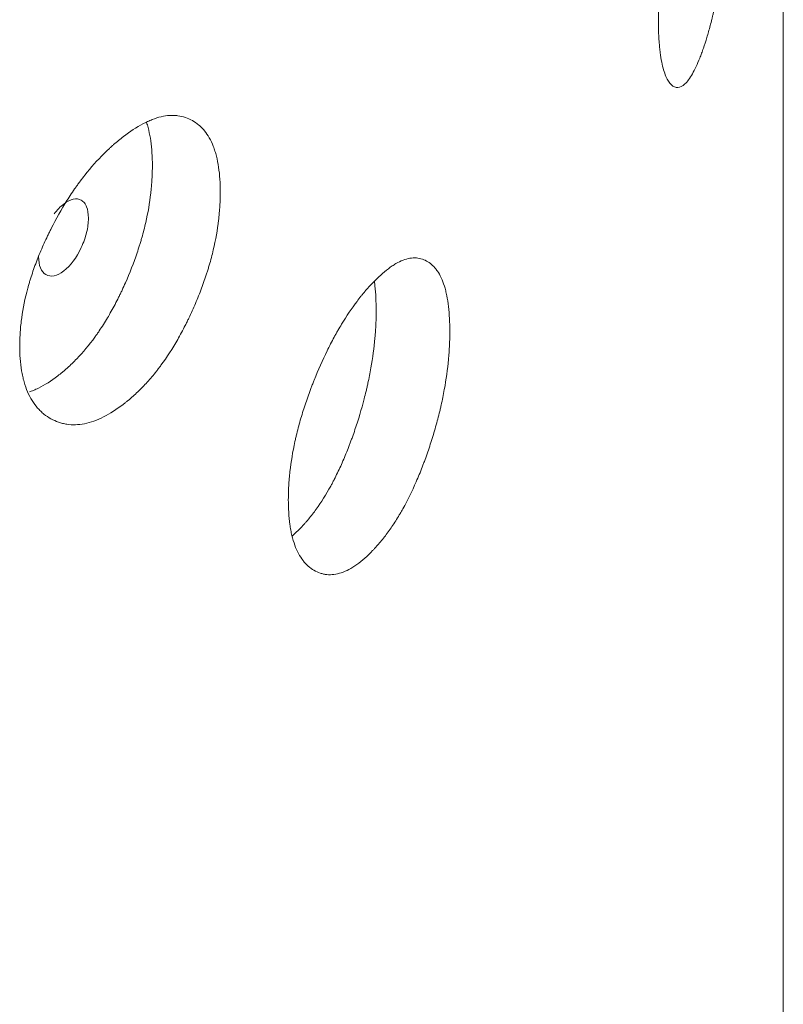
# Model space of a CAD drawing. Header units: millimetres. Extents: x 4 to 1188, y 1 to 840.
# Tile 187 of 210: x 1126.7 to 1129.36, y 287.06 to 290.49. Entities that reach past the tile are written whole.
import ezdxf

# ---------------------------------------------------------------- set-up
doc = ezdxf.new("R2010")
doc.units = ezdxf.units.MM
doc.layers.add('1', color=7, linetype='Continuous')

msp = doc.modelspace()

# ---------------------------------------------------------------- linework, layer by layer
at = {"layer": '1', "color": 154, "linetype": 'Continuous', "lineweight": 13}
msp.add_line((1129.3596, 202.1402), (1129.3596, 316.5663), dxfattribs=at)
for points, knots in [([(1129.1846, 291.1542), (1129.1846, 291.1522), (1129.1846, 291.1503), (1129.1846, 291.1464), (1129.1845, 291.1404), (1129.1844, 291.1265), (1129.1842, 291.1062), (1129.1838, 291.0895), (1129.1834, 291.0768), (1129.1833, 291.0726), (1129.183, 291.064), (1129.1829, 291.0597), (1129.1815, 291.021), (1129.1796, 290.9855), (1129.1756, 290.9306), (1129.1741, 290.912), (1129.172, 290.8884), (1129.1716, 290.8837), (1129.1707, 290.8742), (1129.1694, 290.8601), (1129.1679, 290.8459), (1129.1649, 290.8177), (1129.1628, 290.799), (1129.1594, 290.7711), (1129.1582, 290.7618), (1129.1558, 290.7432), (1129.1545, 290.7339), (1129.1519, 290.7154), (1129.1506, 290.7062), (1129.1486, 290.6924), (1129.1479, 290.6878), (1129.1465, 290.6787), (1129.1458, 290.6741), (1129.1423, 290.6515), (1129.1393, 290.6338), (1129.1301, 290.5817), (1129.1234, 290.5484), (1129.1152, 290.5129), (1129.1143, 290.5089), (1129.1125, 290.5012), (1129.1097, 290.4897), (1129.1069, 290.4786), (1129.1012, 290.4569), (1129.0973, 290.4432), (1129.0893, 290.4169), (1129.0853, 290.4043), (1129.0791, 290.3865), (1129.077, 290.3806), (1129.0739, 290.3721), (1129.0728, 290.3693), (1129.0707, 290.3638), (1129.0696, 290.3611), (1129.06, 290.3371), (1129.0514, 290.3186), (1129.0384, 290.2956), (1129.034, 290.2888), (1129.0253, 290.2769), (1129.021, 290.272), (1129.0083, 290.2601), (1128.998, 290.255), (1128.9883, 290.2557), (1128.9844, 290.2564), (1128.9825, 290.257), (1128.9769, 290.2595), (1128.9732, 290.2619), (1128.9662, 290.2684), (1128.9629, 290.2724), (1128.958, 290.2797), (1128.9557, 290.2837), (1128.9534, 290.2882), (1128.9519, 290.2913), (1128.9511, 290.2929), (1128.9446, 290.3078), (1128.9397, 290.3245), (1128.9338, 290.3546), (1128.9316, 290.3682), (1128.9298, 290.3832), (1128.9292, 290.3893), (1128.9288, 290.3924), (1128.9279, 290.4019), (1128.9274, 290.4083), (1128.925, 290.4414), (1128.9239, 290.4776), (1128.9242, 290.5169), (1128.9245, 290.5329), (1128.9246, 290.5411), (1128.9254, 290.5657), (1128.9261, 290.5824), (1128.929, 290.6336), (1128.932, 290.6691), (1128.9365, 290.7106), (1128.937, 290.7153), (1128.9381, 290.7246), (1128.9398, 290.7385), (1128.9415, 290.7524), (1128.9452, 290.7802), (1128.9479, 290.7987), (1128.9536, 290.8358), (1128.9567, 290.8544), (1128.9615, 290.8822), (1128.9632, 290.8915), (1128.9657, 290.9054), (1128.9666, 290.91), (1128.9683, 290.9193), (1128.9692, 290.9239), (1128.9771, 290.9653), (1128.9846, 291.0011), (1128.9964, 291.053), (1129.0005, 291.07), (1129.0057, 291.0909), (1129.0067, 291.095), (1129.0088, 291.1032), (1129.0099, 291.1073), (1129.013, 291.1194), (1129.0151, 291.1273), (1129.0257, 291.166), (1129.0343, 291.1945), (1129.0452, 291.2274), (1129.0484, 291.2371), (1129.0517, 291.2464), (1129.0539, 291.2525), (1129.055, 291.2556), (1129.0604, 291.2706), (1129.0647, 291.2818), (1129.0773, 291.3137), (1129.0856, 291.3323), (1129.0946, 291.3498), (1129.0956, 291.3517), (1129.0976, 291.3553), (1129.1006, 291.3607), (1129.1073, 291.3718), (1129.1165, 291.3843), (1129.1251, 291.3922), (1129.1309, 291.3952), (1129.1333, 291.3959), (1129.1349, 291.3963), (1129.1357, 291.3965), (1129.1427, 291.3972), (1129.1482, 291.3941), (1129.1559, 291.3848), (1129.1584, 291.3809), (1129.1612, 291.3749), (1129.1618, 291.3737), (1129.1629, 291.3711), (1129.1645, 291.3671), (1129.1661, 291.3625), (1129.171, 291.3464), (1129.1743, 291.3301), (1129.1776, 291.305), (1129.1782, 291.2998), (1129.1794, 291.2888), (1129.1799, 291.2831), (1129.1814, 291.2656), (1129.1821, 291.2532), (1129.184, 291.214), (1129.1846, 291.1853), (1129.1846, 291.1542)], [0, 0, 0, 0, 0.001953, 0.001953, 0.003906, 0.007812, 0.015625, 0.023437, 0.023437, 0.027344, 0.027344, 0.03125, 0.03125, 0.0625, 0.0625, 0.078125, 0.078125, 0.082031, 0.082031, 0.085938, 0.09375, 0.09375, 0.109375, 0.109375, 0.117188, 0.117188, 0.125, 0.125, 0.132812, 0.132812, 0.136719, 0.136719, 0.140625, 0.140625, 0.15625, 0.15625, 0.1875, 0.1875, 0.191406, 0.191406, 0.195313, 0.203125, 0.203125, 0.21875, 0.21875, 0.234375, 0.234375, 0.242188, 0.242188, 0.246094, 0.246094, 0.25, 0.25, 0.28125, 0.28125, 0.296875, 0.296875, 0.3125, 0.3125, 0.34375, 0.351562, 0.351562, 0.359375, 0.359375, 0.375, 0.375, 0.390625, 0.390625, 0.398438, 0.402344, 0.402344, 0.40625, 0.40625, 0.4375, 0.4375, 0.453125, 0.457031, 0.457031, 0.460938, 0.460938, 0.46875, 0.46875, 0.5, 0.507813, 0.507813, 0.515625, 0.515625, 0.53125, 0.53125, 0.5625, 0.5625, 0.566406, 0.566406, 0.570313, 0.578125, 0.578125, 0.59375, 0.59375, 0.609375, 0.609375, 0.617188, 0.617188, 0.621094, 0.621094, 0.625, 0.625, 0.65625, 0.65625, 0.671875, 0.671875, 0.675781, 0.675781, 0.679688, 0.679688, 0.6875, 0.6875, 0.71875, 0.71875, 0.726563, 0.730469, 0.730469, 0.734375, 0.734375, 0.75, 0.75, 0.78125, 0.78125, 0.785156, 0.785156, 0.789063, 0.796875, 0.8125, 0.828125, 0.835938, 0.839844, 0.839844, 0.84375, 0.84375, 0.875, 0.875, 0.890625, 0.890625, 0.894531, 0.894531, 0.898438, 0.90625, 0.90625, 0.9375, 0.9375, 0.945313, 0.945313, 0.953125, 0.953125, 0.96875, 0.96875, 1, 1, 1, 1]), ([(1127.3974, 289.8908), (1127.3974, 289.8889), (1127.3973, 289.8869), (1127.3973, 289.883), (1127.3973, 289.8771), (1127.397, 289.8632), (1127.3961, 289.8431), (1127.3948, 289.8266), (1127.3937, 289.814), (1127.3933, 289.8099), (1127.3924, 289.8014), (1127.392, 289.7972), (1127.3874, 289.7592), (1127.3813, 289.7247), (1127.3688, 289.6718), (1127.3642, 289.654), (1127.3576, 289.6315), (1127.3562, 289.627), (1127.3535, 289.618), (1127.3492, 289.6045), (1127.3448, 289.5911), (1127.3355, 289.5644), (1127.3289, 289.5467), (1127.3184, 289.5205), (1127.3148, 289.5118), (1127.3074, 289.4944), (1127.3036, 289.4858), (1127.2958, 289.4686), (1127.2918, 289.46), (1127.2857, 289.4472), (1127.2836, 289.4429), (1127.2795, 289.4345), (1127.2774, 289.4303), (1127.2668, 289.4094), (1127.258, 289.3931), (1127.2309, 289.3455), (1127.2115, 289.3154), (1127.1881, 289.2837), (1127.1855, 289.2802), (1127.1803, 289.2734), (1127.1724, 289.2632), (1127.1645, 289.2534), (1127.1484, 289.2344), (1127.1376, 289.2224), (1127.1156, 289.1998), (1127.1045, 289.1892), (1127.0876, 289.1741), (1127.082, 289.1692), (1127.0734, 289.1622), (1127.0706, 289.1599), (1127.0649, 289.1553), (1127.062, 289.1531), (1127.0363, 289.1334), (1127.0135, 289.1187), (1126.9796, 289.1016), (1126.9683, 289.0967), (1126.9458, 289.0886), (1126.9348, 289.0856), (1126.9025, 289.0792), (1126.8769, 289.0785), (1126.8527, 289.0834), (1126.8432, 289.0858), (1126.8385, 289.0872), (1126.8247, 289.092), (1126.8158, 289.096), (1126.7988, 289.1054), (1126.7906, 289.1109), (1126.7789, 289.1202), (1126.7732, 289.1252), (1126.7678, 289.1306), (1126.7642, 289.1343), (1126.7624, 289.1362), (1126.7468, 289.1539), (1126.7351, 289.1726), (1126.7211, 289.2051), (1126.716, 289.2196), (1126.7118, 289.2353), (1126.7102, 289.2417), (1126.7095, 289.245), (1126.7073, 289.2548), (1126.706, 289.2615), (1126.7004, 289.2956), (1126.6979, 289.3322), (1126.6986, 289.3714), (1126.6992, 289.3873), (1126.6996, 289.3954), (1126.7013, 289.4197), (1126.703, 289.4362), (1126.7099, 289.4861), (1126.7168, 289.5204), (1126.7276, 289.5601), (1126.7288, 289.5645), (1126.7314, 289.5733), (1126.7353, 289.5865), (1126.7395, 289.5997), (1126.7483, 289.626), (1126.7547, 289.6434), (1126.7684, 289.6781), (1126.7757, 289.6954), (1126.7874, 289.7212), (1126.7914, 289.7298), (1126.7976, 289.7426), (1126.7997, 289.7469), (1126.8039, 289.7554), (1126.806, 289.7597), (1126.8253, 289.7977), (1126.8435, 289.8303), (1126.8729, 289.8772), (1126.883, 289.8925), (1126.8961, 289.9111), (1126.8988, 289.9148), (1126.904, 289.9221), (1126.9067, 289.9257), (1126.9146, 289.9364), (1126.92, 289.9434), (1126.9469, 289.9775), (1126.969, 290.0023), (1126.9972, 290.0303), (1127.0058, 290.0385), (1127.0143, 290.0464), (1127.0201, 290.0516), (1127.0229, 290.0542), (1127.0373, 290.0667), (1127.0487, 290.076), (1127.0828, 290.1021), (1127.1052, 290.117), (1127.1303, 290.1303), (1127.133, 290.1317), (1127.1386, 290.1344), (1127.1468, 290.1384), (1127.1656, 290.1464), (1127.1917, 290.1546), (1127.2165, 290.1583), (1127.2332, 290.1586), (1127.2403, 290.1582), (1127.2449, 290.1578), (1127.2473, 290.1576), (1127.2679, 290.1549), (1127.2846, 290.149), (1127.3078, 290.1359), (1127.3152, 290.1308), (1127.3241, 290.1234), (1127.3258, 290.1219), (1127.3292, 290.1188), (1127.3343, 290.1139), (1127.3391, 290.1086), (1127.3544, 290.09), (1127.3648, 290.072), (1127.3752, 290.0452), (1127.3771, 290.0397), (1127.3808, 290.0281), (1127.3825, 290.0222), (1127.3871, 290.0039), (1127.3896, 289.9911), (1127.3955, 289.9509), (1127.3973, 289.9219), (1127.3974, 289.8908)], [0, 0, 0, 0, 0.001953, 0.001953, 0.003906, 0.007813, 0.015625, 0.023438, 0.023438, 0.027344, 0.027344, 0.03125, 0.03125, 0.0625, 0.0625, 0.078125, 0.078125, 0.082031, 0.082031, 0.085938, 0.09375, 0.09375, 0.109375, 0.109375, 0.117188, 0.117188, 0.125, 0.125, 0.132813, 0.132813, 0.136719, 0.136719, 0.140625, 0.140625, 0.15625, 0.15625, 0.1875, 0.1875, 0.191406, 0.191406, 0.195313, 0.203125, 0.203125, 0.21875, 0.21875, 0.234375, 0.234375, 0.242188, 0.242188, 0.246094, 0.246094, 0.25, 0.25, 0.28125, 0.28125, 0.296875, 0.296875, 0.3125, 0.3125, 0.34375, 0.351563, 0.351563, 0.359375, 0.359375, 0.375, 0.375, 0.390625, 0.390625, 0.398438, 0.402344, 0.402344, 0.40625, 0.40625, 0.4375, 0.4375, 0.453125, 0.457031, 0.457031, 0.460938, 0.460938, 0.46875, 0.46875, 0.5, 0.507813, 0.507813, 0.515625, 0.515625, 0.53125, 0.53125, 0.5625, 0.5625, 0.566406, 0.566406, 0.570313, 0.578125, 0.578125, 0.59375, 0.59375, 0.609375, 0.609375, 0.617188, 0.617188, 0.621094, 0.621094, 0.625, 0.625, 0.65625, 0.65625, 0.671875, 0.671875, 0.675781, 0.675781, 0.679688, 0.679688, 0.6875, 0.6875, 0.71875, 0.71875, 0.726563, 0.730469, 0.730469, 0.734375, 0.734375, 0.75, 0.75, 0.78125, 0.78125, 0.785156, 0.785156, 0.789063, 0.796875, 0.8125, 0.828125, 0.835938, 0.839844, 0.839844, 0.84375, 0.84375, 0.875, 0.875, 0.890625, 0.890625, 0.894531, 0.894531, 0.898438, 0.90625, 0.90625, 0.9375, 0.9375, 0.945313, 0.945313, 0.953125, 0.953125, 0.96875, 0.96875, 1, 1, 1, 1]), ([(1127.1406, 290.1334), (1127.1415, 290.1307), (1127.1424, 290.128), (1127.145, 290.1194), (1127.1466, 290.1135), (1127.1509, 290.0952), (1127.1533, 290.0825), (1127.1589, 290.0426), (1127.1607, 290.0139), (1127.1607, 289.9832)], [0, 0, 0, 0, 0.064671, 0.064671, 0.19829, 0.19829, 0.465526, 0.465526, 1, 1, 1, 1]), ([(1127.1607, 289.9832), (1127.1607, 289.9813), (1127.1607, 289.9794), (1127.1607, 289.9755), (1127.1606, 289.9697), (1127.1603, 289.956), (1127.1595, 289.9361), (1127.1583, 289.9199), (1127.1572, 289.9076), (1127.1569, 289.9034), (1127.156, 289.8951), (1127.1556, 289.891), (1127.1513, 289.8535), (1127.1454, 289.8195), (1127.1335, 289.7674), (1127.129, 289.7498), (1127.1227, 289.7276), (1127.1215, 289.7232), (1127.1188, 289.7143), (1127.1147, 289.7009), (1127.1104, 289.6877), (1127.0955, 289.6437), (1127.0819, 289.609), (1127.0631, 289.5663), (1127.0592, 289.5578), (1127.0533, 289.545), (1127.0513, 289.5408), (1127.0472, 289.5324), (1127.0452, 289.5282), (1127.0349, 289.5075), (1127.0179, 289.475), (1126.9949, 289.4365), (1126.978, 289.4106), (1126.9705, 289.3998), (1126.9655, 289.3926), (1126.963, 289.3891), (1126.9401, 289.3575), (1126.919, 289.3323), (1126.8866, 289.2985), (1126.8728, 289.2853), (1126.8589, 289.273), (1126.8533, 289.2682), (1126.8505, 289.2658), (1126.842, 289.2588), (1126.8364, 289.2543), (1126.8082, 289.2328), (1126.7858, 289.2184), (1126.7578, 289.2046), (1126.7522, 289.202), (1126.7438, 289.1985), (1126.741, 289.1974), (1126.7365, 289.1957), (1126.7347, 289.195), (1126.733, 289.1944)], [0, 0, 0, 0, 0.006611, 0.006611, 0.013222, 0.026444, 0.052888, 0.079331, 0.079331, 0.092553, 0.092553, 0.105775, 0.105775, 0.211551, 0.211551, 0.264438, 0.264438, 0.27766, 0.27766, 0.290882, 0.317326, 0.317326, 0.423101, 0.423101, 0.449545, 0.449545, 0.462767, 0.462767, 0.475989, 0.475989, 0.528877, 0.581764, 0.608208, 0.62143, 0.62143, 0.634652, 0.634652, 0.740427, 0.740427, 0.793315, 0.806537, 0.806537, 0.819759, 0.819759, 0.846203, 0.846203, 0.951978, 0.951978, 0.978422, 0.978422, 0.991644, 0.991644, 1, 1, 1, 1]), ([(1126.7644, 289.6662), (1126.7643, 289.6502), (1126.7664, 289.6369), (1126.775, 289.6159), (1126.7813, 289.6083), (1126.7986, 289.5984), (1126.8081, 289.597), (1126.8287, 289.6013), (1126.8397, 289.6068), (1126.8758, 289.6347), (1126.896, 289.6618), (1126.9212, 289.7159), (1126.9274, 289.7334), (1126.9337, 289.7589), (1126.9352, 289.7673), (1126.9373, 289.7838), (1126.9378, 289.7918), (1126.9378, 289.8161), (1126.9357, 289.8294), (1126.9295, 289.8451), (1126.9269, 289.8496), (1126.9207, 289.8571), (1126.9171, 289.8602), (1126.9044, 289.8674), (1126.8951, 289.8687), (1126.8748, 289.8643), (1126.8639, 289.8587), (1126.8398, 289.8401), (1126.8286, 289.8286), (1126.8183, 289.815)], [0, 0, 0, 0, 0.076932, 0.076932, 0.153864, 0.153864, 0.230796, 0.230796, 0.307728, 0.307728, 0.461592, 0.461592, 0.538524, 0.538524, 0.57699, 0.57699, 0.615456, 0.615456, 0.692388, 0.692388, 0.730854, 0.730854, 0.76932, 0.76932, 0.846251, 0.846251, 0.923183, 0.923183, 1, 1, 1, 1]), ([(1128.1974, 289.4055), (1128.1974, 289.4036), (1128.1974, 289.4016), (1128.1974, 289.3977), (1128.1973, 289.3918), (1128.1971, 289.3779), (1128.1964, 289.3577), (1128.1954, 289.3411), (1128.1945, 289.3285), (1128.1942, 289.3243), (1128.1935, 289.3158), (1128.1932, 289.3116), (1128.1896, 289.2732), (1128.1848, 289.2382), (1128.175, 289.1845), (1128.1713, 289.1663), (1128.1661, 289.1433), (1128.1651, 289.1387), (1128.1629, 289.1295), (1128.1596, 289.1157), (1128.156, 289.102), (1128.1487, 289.0746), (1128.1435, 289.0565), (1128.1352, 289.0295), (1128.1324, 289.0205), (1128.1265, 289.0026), (1128.1235, 288.9937), (1128.1174, 288.9759), (1128.1142, 288.9671), (1128.1094, 288.9538), (1128.1078, 288.9494), (1128.1045, 288.9407), (1128.1028, 288.9363), (1128.0944, 288.9147), (1128.0875, 288.8977), (1128.0659, 288.8481), (1128.0505, 288.8167), (1128.0319, 288.7833), (1128.0298, 288.7796), (1128.0256, 288.7724), (1128.0193, 288.7616), (1128.013, 288.7513), (1128.0001, 288.7311), (1127.9915, 288.7183), (1127.9739, 288.6941), (1127.9649, 288.6826), (1127.9514, 288.6664), (1127.9468, 288.6611), (1127.94, 288.6534), (1127.9377, 288.6509), (1127.9331, 288.6459), (1127.9308, 288.6435), (1127.9101, 288.6219), (1127.8917, 288.6056), (1127.8642, 288.5859), (1127.8551, 288.5802), (1127.8368, 288.5705), (1127.8279, 288.5667), (1127.8017, 288.5579), (1127.7808, 288.5554), (1127.7611, 288.5584), (1127.7533, 288.5601), (1127.7495, 288.5612), (1127.7382, 288.565), (1127.7309, 288.5684), (1127.717, 288.5765), (1127.7103, 288.5814), (1127.7007, 288.5898), (1127.6961, 288.5944), (1127.6916, 288.5994), (1127.6886, 288.6029), (1127.6872, 288.6046), (1127.6744, 288.6212), (1127.6648, 288.639), (1127.6533, 288.6705), (1127.6491, 288.6846), (1127.6456, 288.7), (1127.6443, 288.7063), (1127.6437, 288.7095), (1127.6419, 288.7192), (1127.6408, 288.7258), (1127.6362, 288.7595), (1127.6341, 288.7959), (1127.6347, 288.8352), (1127.6352, 288.8511), (1127.6356, 288.8592), (1127.637, 288.8836), (1127.6384, 288.9002), (1127.644, 288.9507), (1127.6498, 288.9855), (1127.6586, 289.0259), (1127.6596, 289.0304), (1127.6617, 289.0394), (1127.6649, 289.053), (1127.6684, 289.0665), (1127.6756, 289.0934), (1127.6808, 289.1113), (1127.6921, 289.147), (1127.6981, 289.1648), (1127.7077, 289.1915), (1127.711, 289.2003), (1127.716, 289.2136), (1127.7177, 289.2181), (1127.7212, 289.2269), (1127.7229, 289.2313), (1127.7387, 289.2708), (1127.7536, 289.3047), (1127.7776, 289.3537), (1127.7858, 289.3697), (1127.7965, 289.3893), (1127.7986, 289.3932), (1127.8029, 289.4009), (1127.8051, 289.4047), (1127.8115, 289.416), (1127.8159, 289.4234), (1127.8378, 289.4595), (1127.8557, 289.4859), (1127.8785, 289.516), (1127.8854, 289.5248), (1127.8923, 289.5333), (1127.897, 289.5389), (1127.8993, 289.5417), (1127.9109, 289.5553), (1127.9201, 289.5654), (1127.9475, 289.594), (1127.9655, 289.6105), (1127.9856, 289.6256), (1127.9878, 289.6273), (1127.9922, 289.6304), (1127.9988, 289.635), (1128.0139, 289.6444), (1128.0347, 289.6544), (1128.0545, 289.6599), (1128.0678, 289.6614), (1128.0734, 289.6615), (1128.0771, 289.6615), (1128.0789, 289.6614), (1128.0953, 289.6602), (1128.1085, 289.6556), (1128.1269, 289.6442), (1128.1328, 289.6396), (1128.1397, 289.6329), (1128.1411, 289.6315), (1128.1438, 289.6286), (1128.1478, 289.624), (1128.1516, 289.6191), (1128.1636, 289.6016), (1128.1718, 289.5843), (1128.18, 289.5583), (1128.1815, 289.5529), (1128.1844, 289.5416), (1128.1857, 289.5358), (1128.1893, 289.5178), (1128.1913, 289.5052), (1128.1959, 289.4655), (1128.1974, 289.4366), (1128.1974, 289.4055)], [0, 0, 0, 0, 0.001953, 0.001953, 0.003906, 0.007812, 0.015625, 0.023437, 0.023437, 0.027344, 0.027344, 0.03125, 0.03125, 0.0625, 0.0625, 0.078125, 0.078125, 0.082031, 0.082031, 0.085937, 0.09375, 0.09375, 0.109375, 0.109375, 0.117187, 0.117187, 0.125, 0.125, 0.132812, 0.132812, 0.136719, 0.136719, 0.140625, 0.140625, 0.15625, 0.15625, 0.1875, 0.1875, 0.191406, 0.191406, 0.195313, 0.203125, 0.203125, 0.21875, 0.21875, 0.234375, 0.234375, 0.242188, 0.242188, 0.246094, 0.246094, 0.25, 0.25, 0.28125, 0.28125, 0.296875, 0.296875, 0.3125, 0.3125, 0.34375, 0.351563, 0.351563, 0.359375, 0.359375, 0.375, 0.375, 0.390625, 0.390625, 0.398438, 0.402344, 0.402344, 0.40625, 0.40625, 0.4375, 0.4375, 0.453125, 0.457031, 0.457031, 0.460938, 0.460938, 0.46875, 0.46875, 0.5, 0.507813, 0.507813, 0.515625, 0.515625, 0.53125, 0.53125, 0.5625, 0.5625, 0.566406, 0.566406, 0.570313, 0.578125, 0.578125, 0.59375, 0.59375, 0.609375, 0.609375, 0.617188, 0.617188, 0.621094, 0.621094, 0.625, 0.625, 0.65625, 0.65625, 0.671875, 0.671875, 0.675781, 0.675781, 0.679688, 0.679688, 0.6875, 0.6875, 0.71875, 0.71875, 0.726563, 0.730469, 0.730469, 0.734375, 0.734375, 0.75, 0.75, 0.78125, 0.78125, 0.785156, 0.785156, 0.789062, 0.796875, 0.8125, 0.828125, 0.835937, 0.839844, 0.839844, 0.84375, 0.84375, 0.875, 0.875, 0.890625, 0.890625, 0.894531, 0.894531, 0.898437, 0.90625, 0.90625, 0.9375, 0.9375, 0.945312, 0.945312, 0.953125, 0.953125, 0.96875, 0.96875, 1, 1, 1, 1]), ([(1127.9346, 289.5778), (1127.9353, 289.5732), (1127.9358, 289.5684), (1127.9393, 289.5373), (1127.9407, 289.5087), (1127.9407, 289.478)], [0, 0, 0, 0, 0.155049, 0.155049, 1, 1, 1, 1]), ([(1127.9407, 289.478), (1127.9407, 289.4761), (1127.9407, 289.4741), (1127.9407, 289.4703), (1127.9407, 289.4645), (1127.9404, 289.4508), (1127.9398, 289.4308), (1127.9388, 289.4145), (1127.938, 289.4021), (1127.9377, 289.3979), (1127.9371, 289.3896), (1127.9367, 289.3854), (1127.9333, 289.3476), (1127.9287, 289.3132), (1127.9194, 289.2602), (1127.9159, 289.2423), (1127.9109, 289.2197), (1127.9099, 289.2151), (1127.9078, 289.206), (1127.9046, 289.1924), (1127.9012, 289.1788), (1127.8895, 289.1337), (1127.8788, 289.0981), (1127.8639, 289.054), (1127.8608, 289.0452), (1127.8561, 289.0321), (1127.8545, 289.0277), (1127.8513, 289.019), (1127.8497, 289.0147), (1127.8415, 288.9931), (1127.828, 288.9595), (1127.8098, 288.9192), (1127.7963, 288.8922), (1127.7904, 288.8808), (1127.7864, 288.8733), (1127.7843, 288.8695), (1127.7661, 288.8363), (1127.7493, 288.8096), (1127.7232, 288.7734), (1127.7122, 288.7592), (1127.701, 288.7459), (1127.6965, 288.7407), (1127.6942, 288.7381), (1127.6874, 288.7304), (1127.6829, 288.7256), (1127.6684, 288.7105), (1127.6585, 288.701), (1127.6486, 288.6925)], [0, 0, 0, 0, 0.007312, 0.007312, 0.014623, 0.029247, 0.058493, 0.08774, 0.08774, 0.102363, 0.102363, 0.116986, 0.116986, 0.233973, 0.233973, 0.292466, 0.292466, 0.307089, 0.307089, 0.321713, 0.350959, 0.350959, 0.467946, 0.467946, 0.497192, 0.497192, 0.511816, 0.511816, 0.526439, 0.526439, 0.584932, 0.643425, 0.672672, 0.687295, 0.687295, 0.701919, 0.701919, 0.818905, 0.818905, 0.877398, 0.892022, 0.892022, 0.906645, 0.906645, 0.935891, 0.935891, 1, 1, 1, 1])]:
    msp.add_open_spline(points, degree=3, knots=knots, dxfattribs=at)

doc.saveas('drawing.dxf')
